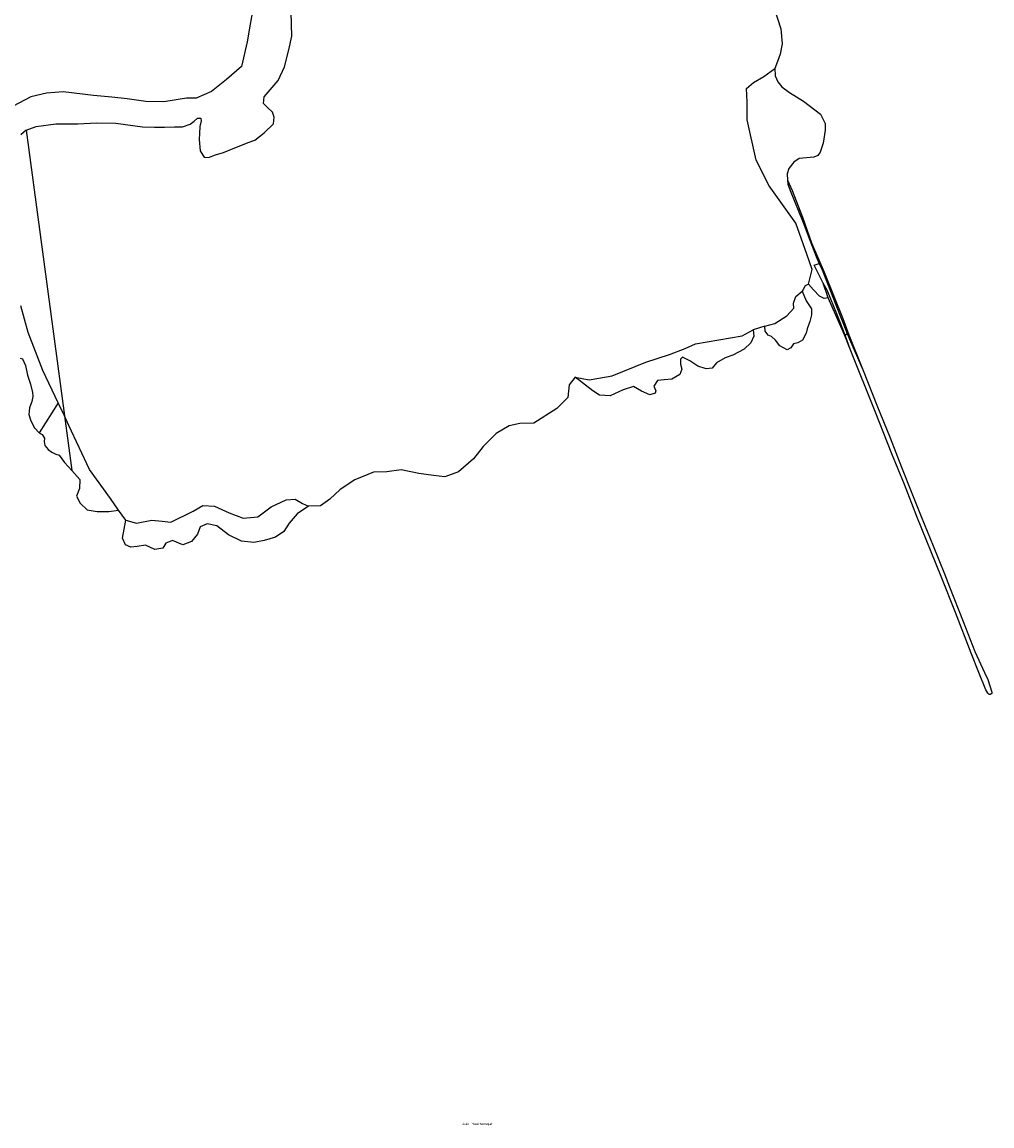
# Model space of a CAD drawing. Header units: metres. Extents: x 102000 to 105000, y 414600 to 420766.
# Tile 54 of 206: x 103575 to 103957, y 415621 to 416056. Entities that reach past the tile are written whole.
import ezdxf

# ---------------------------------------------------------------- set-up
doc = ezdxf.new("R2010")
doc.units = ezdxf.units.M
doc.layers.get('0').update_dxf_attribs({"color": 8})
doc.styles.add('MtXpl_NLCS-ISO', font='NLCS-ISO.ttf')

msp = doc.modelspace()

# ---------------------------------------------------------------- linework, layer by layer
for p, q in [((103665.85, 416061.85), (103664.53, 416054.49)), ((103681.08, 416050.53), (103680.84, 416059.8)), ((103871.04, 416061.17), (103873.55, 416053.38)), ((103664.53, 416054.49), (103663.44, 416048.34)), ((103873.55, 416053.38), (103874.01, 416047.56)), ((103663.44, 416048.34), (103661.25, 416038.63)), ((103679.95, 416045.1), (103681.08, 416050.53)), ((103874.01, 416047.56), (103873.31, 416043.44)), ((103678.25, 416038.47), (103679.95, 416045.1)), ((103873.31, 416043.44), (103872.23, 416040.53)), ((103661.25, 416038.63), (103655.32, 416033.54)), ((103675.66, 416033.15), (103678.25, 416038.47)), ((103872.23, 416040.53), (103871.12, 416037.86)), ((103655.32, 416033.54), (103649.44, 416028.72)), ((103862.77, 416032.34), (103866.84, 416034.71)), ((103866.84, 416034.71), (103871.12, 416037.86)), ((103871.12, 416037.86), (103871.3, 416034.98)), ((103871.3, 416034.98), (103872.38, 416032.55)), ((103670.16, 416026.62), (103675.66, 416033.15)), ((103860, 416029.99), (103862.77, 416032.34)), ((103860.33, 416024.68), (103860, 416029.99)), ((103872.38, 416032.55), (103873.96, 416030.62)), ((103873.96, 416030.62), (103876.99, 416028.39)), ((103578.29, 416026.69), (103568.95, 416021.73)), ((103584.57, 416028.15), (103578.29, 416026.69)), ((103591.03, 416028.63), (103584.57, 416028.15)), ((103603.01, 416027.12), (103591.03, 416028.63)), ((103610.22, 416026.47), (103603.01, 416027.12)), ((103616.2, 416025.87), (103610.22, 416026.47)), ((103623.57, 416024.87), (103616.2, 416025.87)), ((103630.66, 416024.62), (103623.57, 416024.87)), ((103639.67, 416026.14), (103630.66, 416024.62)), ((103643.36, 416026.18), (103639.67, 416026.14)), ((103649.44, 416028.72), (103643.36, 416026.18)), ((103669.96, 416024.07), (103670.16, 416026.62)), ((103876.99, 416028.39), (103882.43, 416025)), ((103882.43, 416025), (103889.1, 416019.87)), ((103671.52, 416022.39), (103669.96, 416024.07)), ((103673.41, 416020.65), (103671.52, 416022.39)), ((103674.12, 416018.68), (103673.41, 416020.65)), ((103860.23, 416017.55), (103860.33, 416024.68)), ((103596.79, 416016.03), (103604.32, 416016.38)), ((103604.32, 416016.38), (103611.85, 416016.22)), ((103611.85, 416016.22), (103622.28, 416014.84)), ((103641.12, 416015.89), (103642.67, 416017.13)), ((103642.67, 416017.13), (103643.91, 416018.31)), ((103643.91, 416018.31), (103645.2, 416018.31)), ((103645.43, 416017.16), (103644.82, 416014.92)), ((103645.2, 416018.31), (103645.43, 416017.16)), ((103673.81, 416016.05), (103674.12, 416018.68)), ((103863.84, 416001.74), (103860.23, 416017.55)), ((103889.1, 416019.87), (103890.95, 416016.09)), ((103576.47, 416013.57), (103574.44, 416011.67)), ((103576.47, 416013.57), (103580.45, 416014.94)), ((103576.47, 416013.57), (103591.54, 415901.02)), ((103580.45, 416014.94), (103588.19, 416015.98)), ((103588.19, 416015.98), (103596.79, 416016.03)), ((103622.28, 416014.84), (103627.07, 416014.68)), ((103627.07, 416014.68), (103630.96, 416014.75)), ((103630.96, 416014.75), (103634.95, 416014.86)), ((103634.95, 416014.86), (103638.1, 416014.8)), ((103638.1, 416014.8), (103641.12, 416015.89)), ((103644.69, 416012.2), (103644.63, 416009.84)), ((103644.82, 416014.92), (103644.69, 416012.2)), ((103666.56, 416009.64), (103670.24, 416012.45)), ((103670.24, 416012.45), (103673.81, 416016.05)), ((103891.03, 416013.58), (103890.25, 416008.36)), ((103890.95, 416016.09), (103891.03, 416013.58)), ((103644.63, 416009.84), (103644.98, 416005.37)), ((103658.04, 416006.36), (103661.02, 416007.47)), ((103661.02, 416007.47), (103663.89, 416008.68)), ((103663.89, 416008.68), (103666.56, 416009.64)), ((103890.25, 416008.36), (103889.01, 416004.91)), ((103644.98, 416005.37), (103646.05, 416003.74)), ((103646.05, 416003.74), (103646.55, 416002.96)), ((103648.32, 416002.81), (103651.06, 416003.79)), ((103651.06, 416003.79), (103654.24, 416004.69)), ((103654.24, 416004.69), (103658.04, 416006.36)), ((103888.1, 416003.54), (103886.53, 416002.85)), ((103889.01, 416004.91), (103888.1, 416003.54)), ((103646.55, 416002.96), (103648.32, 416002.81)), ((103868.99, 415991.59), (103863.84, 416001.74)), ((103878.6, 416000.95), (103876.62, 415998.39)), ((103880.73, 416002.31), (103878.6, 416000.95)), ((103883.67, 416002.59), (103880.73, 416002.31)), ((103886.53, 416002.85), (103883.67, 416002.59)), ((103876.62, 415998.39), (103875.98, 415996.39)), ((103875.98, 415996.39), (103876.16, 415993.8)), ((103879.44, 415976.91), (103868.99, 415991.59)), ((103876.16, 415993.8), (103876.27, 415992.25)), ((103876.16, 415993.8), (103877.92, 415989.8)), ((103876.27, 415992.25), (103877.14, 415989.82)), ((103877.14, 415989.82), (103882.27, 415977.2)), ((103877.92, 415989.8), (103882.07, 415979.25)), ((103882.07, 415979.25), (103885.59, 415969.22)), ((103882.27, 415977.2), (103884.64, 415970.81)), ((103883.82, 415964.75), (103879.44, 415976.91)), ((103884.64, 415970.81), (103887.69, 415963.06)), ((103885.59, 415969.22), (103890.56, 415957.58)), ((103885.81, 415958.7), (103883.82, 415964.75)), ((103886.67, 415960.33), (103888.6, 415961.05)), ((103890.23, 415953.23), (103886.67, 415960.33)), ((103887.69, 415963.06), (103888.6, 415961.05)), ((103888.6, 415961.05), (103889.76, 415958.48)), ((103884.39, 415952.84), (103885.81, 415958.7)), ((103889.76, 415958.48), (103895.16, 415944.72)), ((103890.56, 415957.58), (103897.89, 415939.31)), ((103883.11, 415952.29), (103882.33, 415950.79)), ((103884.39, 415952.84), (103883.11, 415952.29)), ((103886.39, 415950.6), (103884.39, 415952.84)), ((103892.21, 415947.48), (103890.23, 415953.23)), ((103891.76, 415950.46), (103890.23, 415953.23)), ((103878.5, 415945.35), (103879.43, 415948)), ((103879.43, 415948), (103881.96, 415950.17)), ((103882.33, 415950.79), (103881.96, 415950.17)), ((103881.96, 415950.17), (103883.56, 415946.32)), ((103888.72, 415948.21), (103886.39, 415950.6)), ((103890.54, 415947.27), (103888.72, 415948.21)), ((103892.21, 415947.48), (103890.54, 415947.27)), ((103895.82, 415940.51), (103891.76, 415950.46)), ((103893.25, 415945.17), (103892.21, 415947.48)), ((103577.34, 415933.89), (103574.39, 415944.32)), ((103875.9, 415940.43), (103878.58, 415943.43)), ((103878.58, 415943.43), (103878.5, 415945.35)), ((103883.56, 415946.32), (103885.54, 415943.2)), ((103885.54, 415943.2), (103885.6, 415940.85)), ((103898.53, 415932.93), (103893.25, 415945.17)), ((103895.16, 415944.72), (103899.59, 415933.51)), ((103871.11, 415937.41), (103875.9, 415940.43)), ((103884.92, 415938.24), (103883.88, 415935.24)), ((103885.6, 415940.85), (103884.92, 415938.24)), ((103898.8, 415932.85), (103895.82, 415940.51)), ((103897.89, 415939.31), (103900.28, 415932.96)), ((103583.05, 415918.95), (103577.34, 415933.89)), ((103858.33, 415932.54), (103862.68, 415934.94)), ((103867.2, 415936.35), (103862.68, 415934.94)), ((103862.68, 415934.94), (103862.96, 415932.37)), ((103867.2, 415936.35), (103871.11, 415937.41)), ((103867.36, 415934.44), (103867.2, 415936.35)), ((103868.48, 415932.86), (103867.36, 415934.44)), ((103883.48, 415933.65), (103882.02, 415930.87)), ((103883.88, 415935.24), (103883.48, 415933.65)), ((103835.81, 415927.49), (103839.98, 415929.44)), ((103839.98, 415929.44), (103858.33, 415932.54)), ((103861.77, 415929.76), (103859.06, 415927.35)), ((103862.96, 415932.37), (103861.77, 415929.76)), ((103869.9, 415932.22), (103868.48, 415932.86)), ((103871.44, 415930.85), (103869.9, 415932.22)), ((103873.13, 415928.65), (103871.44, 415930.85)), ((103878.49, 415929.33), (103877.45, 415927.84)), ((103880.22, 415929.84), (103878.49, 415929.33)), ((103882.02, 415930.87), (103880.22, 415929.84)), ((103898.8, 415932.85), (103898.53, 415932.93)), ((103900.8, 415927.27), (103898.53, 415932.93)), ((103898.8, 415932.85), (103899.59, 415933.51)), ((103900.8, 415927.27), (103898.8, 415932.85)), ((103899.59, 415933.51), (103900.28, 415932.96)), ((103899.59, 415933.51), (103900.53, 415931.27)), ((103900.28, 415932.96), (103905.89, 415918.84)), ((103900.53, 415931.27), (103905.89, 415918.84)), ((103820.36, 415922.17), (103829.65, 415925.16)), ((103829.65, 415925.16), (103835.81, 415927.49)), ((103854.65, 415924.86), (103851.57, 415923.86)), ((103859.06, 415927.35), (103854.65, 415924.86)), ((103876.06, 415927.09), (103873.13, 415928.65)), ((103877.45, 415927.84), (103876.06, 415927.09)), ((103910.65, 415902.8), (103900.8, 415927.27)), ((103574.11, 415923.78), (103575.07, 415923.44)), ((103575.07, 415923.44), (103576.26, 415920.87)), ((103576.26, 415920.87), (103577.06, 415917.03)), ((103807.08, 415916.84), (103820.36, 415922.17)), ((103834.04, 415923.35), (103834, 415921.36)), ((103834, 415921.36), (103834.59, 415919.44)), ((103834.87, 415924.13), (103834.04, 415923.35)), ((103837.7, 415922.64), (103834.87, 415924.13)), ((103840.84, 415920.57), (103837.7, 415922.64)), ((103844.11, 415919.49), (103840.84, 415920.57)), ((103848.25, 415921.89), (103846.54, 415919.78)), ((103851.57, 415923.86), (103848.25, 415921.89)), ((103577.06, 415917.03), (103578.16, 415913.49)), ((103589.09, 415906.21), (103583.05, 415918.95)), ((103792.62, 415916.27), (103790.19, 415913.23)), ((103799.6, 415910.89), (103792.62, 415916.27)), ((103792.62, 415916.27), (103798.15, 415915.23)), ((103801.88, 415915.91), (103807.08, 415916.84)), ((103833.78, 415917.28), (103830.64, 415915.47)), ((103834.59, 415919.44), (103833.78, 415917.28)), ((103846.54, 415919.78), (103844.11, 415919.49)), ((103905.89, 415918.84), (103911.25, 415905.28)), ((103578.16, 415913.49), (103578.96, 415910.26)), ((103790.19, 415913.23), (103789.74, 415908.21)), ((103798.15, 415915.23), (103801.88, 415915.91)), ((103815.57, 415912.64), (103811.48, 415911.22)), ((103818.72, 415910.79), (103815.57, 415912.64)), ((103824.99, 415914.99), (103823.49, 415912.67)), ((103823.49, 415912.67), (103824.35, 415910.92)), ((103827.6, 415915.24), (103824.99, 415914.99)), ((103830.64, 415915.47), (103827.6, 415915.24)), ((103579.12, 415908.68), (103578.71, 415906.64)), ((103578.96, 415910.26), (103579.12, 415908.68)), ((103789.74, 415908.21), (103785.38, 415903.87)), ((103802.1, 415909.13), (103799.6, 415910.89)), ((103806.36, 415908.85), (103802.1, 415909.13)), ((103811.48, 415911.22), (103806.36, 415908.85)), ((103821.94, 415909.24), (103818.72, 415910.79)), ((103824.04, 415909.98), (103821.94, 415909.24)), ((103824.35, 415910.92), (103824.04, 415909.98)), ((103577.78, 415904.12), (103577.61, 415901.58)), ((103578.71, 415906.64), (103577.78, 415904.12)), ((103589.09, 415906.21), (103581.65, 415894.31)), ((103591.54, 415901.02), (103589.09, 415906.21)), ((103785.38, 415903.87), (103776.29, 415898.2)), ((103911.25, 415905.28), (103916.51, 415892.34)), ((103577.61, 415901.58), (103578.33, 415899.08)), ((103578.33, 415899.08), (103579.8, 415896.31)), ((103591.54, 415901.02), (103594.43, 415879.51)), ((103593.25, 415897.29), (103591.54, 415901.02)), ((103917.27, 415886.13), (103910.65, 415902.8)), ((103579.8, 415896.31), (103581.65, 415894.31)), ((103601.49, 415879.91), (103593.25, 415897.29)), ((103766.61, 415897.11), (103761.53, 415894.08)), ((103770.84, 415898.02), (103766.61, 415897.11)), ((103776.29, 415898.2), (103770.84, 415898.02)), ((103581.65, 415894.31), (103582.82, 415893.65)), ((103582.82, 415893.65), (103583.75, 415892.3)), ((103583.75, 415892.3), (103583.59, 415890.87)), ((103583.59, 415890.87), (103583.84, 415889.4)), ((103761.53, 415894.08), (103756.31, 415888.92)), ((103916.51, 415892.34), (103920.97, 415880.83)), ((103583.84, 415889.4), (103585.23, 415887.72)), ((103585.23, 415887.72), (103586.6, 415886.75)), ((103586.6, 415886.75), (103588.2, 415885.89)), ((103588.2, 415885.89), (103589.5, 415885.53)), ((103756.31, 415888.92), (103752.52, 415884.04)), ((103922.21, 415874.02), (103917.27, 415886.13)), ((103589.5, 415885.53), (103591.66, 415882.72)), ((103591.66, 415882.72), (103594.43, 415879.51)), ((103752.52, 415884.04), (103746.62, 415878.93)), ((103594.43, 415879.51), (103597.59, 415875.9)), ((103609.64, 415868.42), (103601.49, 415879.91)), ((103713.23, 415878.88), (103705.92, 415875.84)), ((103718.4, 415878.97), (103713.23, 415878.88)), ((103724.16, 415879.8), (103718.4, 415878.97)), ((103731.07, 415878.39), (103724.16, 415879.8)), ((103736.87, 415877.54), (103731.07, 415878.39)), ((103741.3, 415877), (103736.87, 415877.54)), ((103746.62, 415878.93), (103741.3, 415877)), ((103920.97, 415880.83), (103925.1, 415870.62)), ((103597.59, 415875.9), (103597.47, 415872.47)), ((103705.92, 415875.84), (103700.08, 415872.04)), ((103927.11, 415861.38), (103922.21, 415874.02)), ((103597.47, 415872.47), (103596.36, 415869.37)), ((103596.36, 415869.37), (103597.72, 415866.61)), ((103612.86, 415863.92), (103609.64, 415868.42)), ((103700.08, 415872.04), (103696.02, 415868.22)), ((103925.1, 415870.62), (103928.78, 415861.35)), ((103597.72, 415866.61), (103600.53, 415864.06)), ((103600.53, 415864.06), (103604.4, 415863.34)), ((103642.24, 415863.49), (103646.03, 415865.71)), ((103646.03, 415865.71), (103650.67, 415865.46)), ((103650.67, 415865.46), (103656.4, 415862.78)), ((103667.68, 415861.24), (103672.88, 415865.26)), ((103672.88, 415865.26), (103678.79, 415867.93)), ((103678.79, 415867.93), (103682.33, 415868.16)), ((103682.33, 415868.16), (103685.3, 415866.57)), ((103687.61, 415865.45), (103683.23, 415862.5)), ((103685.3, 415866.57), (103687.61, 415865.45)), ((103692.4, 415865.53), (103687.61, 415865.45)), ((103696.02, 415868.22), (103692.4, 415865.53)), ((103604.4, 415863.34), (103609.08, 415863.35)), ((103609.08, 415863.35), (103612.86, 415863.92)), ((103615.71, 415859.9), (103612.86, 415863.92)), ((103614.37, 415852.8), (103615.71, 415859.9)), ((103615.71, 415859.9), (103619.95, 415858.78)), ((103619.95, 415858.78), (103625.98, 415860)), ((103625.98, 415860), (103630.01, 415859.6)), ((103633.46, 415859.19), (103642.24, 415863.49)), ((103656.4, 415862.78), (103661.91, 415860.7)), ((103661.91, 415860.7), (103667.68, 415861.24)), ((103683.23, 415862.5), (103680.03, 415858.79)), ((103936.61, 415837.83), (103927.11, 415861.38)), ((103928.78, 415861.35), (103933.42, 415849.78)), ((103630.01, 415859.6), (103633.46, 415859.19)), ((103645.03, 415857.36), (103643.9, 415854.42)), ((103647.74, 415858.54), (103645.03, 415857.36)), ((103651.5, 415857.76), (103647.74, 415858.54)), ((103656.13, 415854.14), (103651.5, 415857.76)), ((103677.86, 415855.5), (103674.58, 415853.29)), ((103680.03, 415858.79), (103677.86, 415855.5)), ((103615.62, 415850.19), (103614.37, 415852.8)), ((103634.13, 415851.88), (103631.45, 415850.83)), ((103638.12, 415850.3), (103634.13, 415851.88)), ((103641.57, 415851.53), (103638.12, 415850.3)), ((103643.9, 415854.42), (103641.57, 415851.53)), ((103661.24, 415851.69), (103656.13, 415854.14)), ((103666.13, 415851.19), (103661.24, 415851.69)), ((103670.18, 415851.93), (103666.13, 415851.19)), ((103674.58, 415853.29), (103670.18, 415851.93)), ((103617.71, 415849.37), (103615.62, 415850.19)), ((103620.15, 415849.59), (103617.71, 415849.37)), ((103623.49, 415850.04), (103620.15, 415849.59)), ((103627.12, 415848.35), (103623.49, 415850.04)), ((103630.36, 415848.87), (103627.12, 415848.35)), ((103631.45, 415850.83), (103630.36, 415848.87)), ((103933.42, 415849.78), (103937.93, 415838.84)), ((103937.93, 415838.84), (103939.95, 415833.65)), ((103942.32, 415823.6), (103936.61, 415837.83)), ((103939.95, 415833.65), (103945.34, 415820.08)), ((103948.46, 415807.63), (103942.32, 415823.6)), ((103945.34, 415820.08), (103949.85, 415808.23)), ((103951.51, 415800), (103948.46, 415807.63)), ((103949.85, 415808.23), (103953.67, 415800)), ((103954.27, 415793.08), (103951.51, 415800)), ((103953.67, 415800), (103954.94, 415797.25)), ((103954.94, 415797.25), (103956.6, 415792.2)), ((103954.98, 415791.79), (103954.27, 415793.08)), ((103955.46, 415791.35), (103954.98, 415791.79)), ((103955.94, 415791.26), (103955.46, 415791.35)), ((103956.53, 415791.75), (103955.94, 415791.26)), ((103956.6, 415792.2), (103956.53, 415791.75))]:
    msp.add_line(p, q)

# ---------------------------------------------------------------- texts
at = {"style": 'MtXpl_NLCS-ISO'}
msp.add_text('Zuid Maartensgat', height=1, dxfattribs=at).set_placement((103748.11, 415621.75))

doc.saveas('drawing.dxf')
